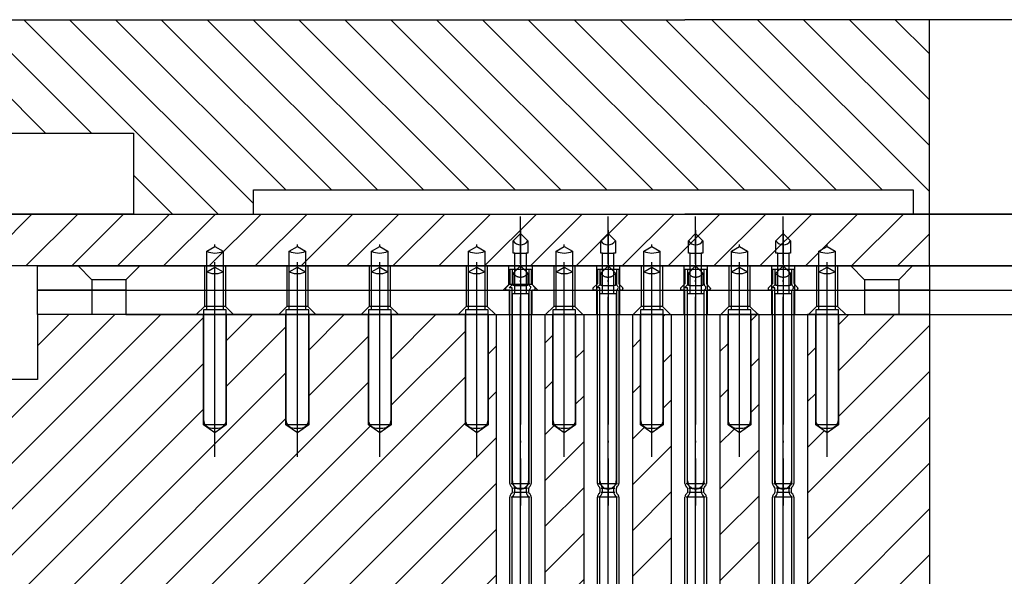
# Model space of a CAD drawing. Extents: x -1765 to 4890, y -3481 to 1222.
# Tile 26 of 98: x 869 to 930, y -2476 to -2442. Entities that reach past the tile are written whole.
import ezdxf

# ---------------------------------------------------------------- set-up
doc = ezdxf.new("R2010")
doc.units = 0
doc.linetypes.add('DASHED', pattern=[15, 7, -8])
doc.linetypes.add('DOT_CENTER', pattern=[14, 12, -1, 0, -1])
doc.layers.add('1', color=7, linetype='CONTINUOUS')
pattern_1 = [(45, (0, 0), (-1.4142136, 1.4142136), [])]

# ---------------------------------------------------------------- blocks, each defined once
blk = doc.blocks.new('GND_POGO__61', base_point=(1096.209, -3306.85))
at = {"layer": '1', "color": 6, "linetype": 'CONTINUOUS'}
for p, q in [((896.58, -2456.04), (897.08, -2455.751)), ((897.08, -2455.751), (897.58, -2456.04)), ((896.58, -2459.651), (896.58, -2456.04)), ((897.58, -2456.04), (897.58, -2459.651)), ((896.58, -2459.651), (896.38, -2459.651)), ((896.38, -2459.651), (896.38, -2466.451)), ((897.58, -2459.651), (896.58, -2459.651)), ((897.78, -2459.651), (897.58, -2459.651)), ((897.78, -2466.451), (897.78, -2459.651)), ((896.88, -2466.951), (897.28, -2466.951))]:
    blk.add_line(p, q, dxfattribs=at)
at = {"layer": '1', "color": 6, "linetype": 'DOT_CENTER'}
blk.add_line((897.08, -2468.718), (897.08, -2455.399), dxfattribs=at)
at = {"layer": '1', "color": 6, "linetype": 'DASHED'}
for p, q in [((896.58, -2457.31), (897.08, -2457.021)), ((897.08, -2457.021), (897.58, -2457.31))]:
    blk.add_line(p, q, dxfattribs=at)
at = {"layer": '1', "color": 6, "linetype": 'CONTINUOUS'}
for centre, radius, start, end in [((897.08, -2454.999), 1.155, -115.66268, -64.33732), ((896.88, -2466.451), 0.5, 180, -90), ((897.28, -2466.451), 0.5, -90, 0)]:
    blk.add_arc(centre, radius, start, end, dxfattribs=at)
at = {"layer": '1', "color": 6, "linetype": 'DASHED'}
blk.add_arc((897.08, -2456.269), 1.155, -115.66268, -64.33732, dxfattribs=at)
blk = doc.blocks.new('SV_ISOLATOR__63', base_point=(1059.824, -3296.922))
at = {"layer": '1', "color": 42, "linetype": 'CONTINUOUS'}
for p, q in [((870, -2458.451), (876.303, -2458.451)), ((870, -2459.951), (870, -2458.451)), ((873.353, -2458.451), (873.353, -2459.951)), ((875.453, -2458.451), (875.453, -2459.951)), ((876.303, -2458.451), (925, -2458.451)), ((880.29, -2458.451), (880.29, -2459.451)), ((881.59, -2458.451), (881.59, -2459.451)), ((885.37, -2458.451), (885.37, -2459.451)), ((886.67, -2458.451), (886.67, -2459.451)), ((890.45, -2458.451), (890.45, -2459.451)), ((891.75, -2458.451), (891.75, -2459.451)), ((896.43, -2458.451), (896.43, -2459.451)), ((897.73, -2458.451), (897.73, -2459.451)), ((899.08, -2458.451), (899.08, -2459.951)), ((900.48, -2458.451), (900.48, -2459.951)), ((901.83, -2458.451), (901.83, -2459.451)), ((903.13, -2458.451), (903.13, -2459.451)), ((904.48, -2459.951), (904.48, -2458.451)), ((905.88, -2458.451), (905.88, -2459.951)), ((907.23, -2458.451), (907.23, -2459.451)), ((908.53, -2458.451), (908.53, -2459.451)), ((909.88, -2459.951), (909.88, -2458.451)), ((911.28, -2458.451), (911.28, -2459.951)), ((912.63, -2458.451), (912.63, -2459.451)), ((913.93, -2458.451), (913.93, -2459.451)), ((915.28, -2459.951), (915.28, -2458.451)), ((916.68, -2458.451), (916.68, -2459.951)), ((918.03, -2458.451), (918.03, -2459.451)), ((919.33, -2458.451), (919.33, -2459.451)), ((921, -2458.451), (921, -2459.951)), ((923.1, -2458.451), (923.1, -2459.951)), ((925, -2458.451), (925, -2459.951)), ((925, -2458.451), (1035, -2458.451)), ((873.353, -2459.951), (870, -2459.951)), ((875.453, -2459.951), (873.353, -2459.951)), ((875.453, -2459.951), (895.93, -2459.951)), ((880.29, -2459.451), (879.79, -2459.951)), ((881.59, -2459.451), (880.29, -2459.451)), ((881.59, -2459.451), (882.09, -2459.951)), ((885.37, -2459.451), (884.87, -2459.951)), ((886.67, -2459.451), (885.37, -2459.451)), ((886.67, -2459.451), (887.17, -2459.951)), ((890.45, -2459.451), (889.95, -2459.951)), ((891.75, -2459.451), (890.45, -2459.451)), ((891.75, -2459.451), (892.25, -2459.951)), ((896.43, -2459.451), (895.93, -2459.951)), ((895.93, -2459.951), (898.23, -2459.951)), ((897.73, -2459.451), (896.43, -2459.451)), ((897.73, -2459.451), (898.23, -2459.951)), ((898.23, -2459.951), (921, -2459.951)), ((901.83, -2459.451), (901.33, -2459.951)), ((903.13, -2459.451), (901.83, -2459.451)), ((903.13, -2459.451), (903.63, -2459.951)), ((907.23, -2459.451), (906.73, -2459.951)), ((908.53, -2459.451), (907.23, -2459.451)), ((908.53, -2459.451), (909.03, -2459.951)), ((912.63, -2459.451), (912.13, -2459.951)), ((913.93, -2459.451), (912.63, -2459.451)), ((913.93, -2459.451), (914.43, -2459.951)), ((918.03, -2459.451), (917.53, -2459.951)), ((919.33, -2459.451), (918.03, -2459.451)), ((919.33, -2459.451), (919.83, -2459.951)), ((923.1, -2459.951), (921, -2459.951)), ((925, -2459.951), (923.1, -2459.951)), ((925, -2459.951), (1035, -2459.951))]:
    blk.add_line(p, q, dxfattribs=at)
blk = doc.blocks.new('POGO_DB__65', base_point=(899.28, -2471.741))
at = {"layer": '1', "color": 2, "linetype": 'CONTINUOUS'}
for p, q in [((899.78, -2454.951), (899.33, -2455.401)), ((900.23, -2455.401), (899.78, -2454.951)), ((899.33, -2456.151), (899.33, -2455.401)), ((900.23, -2455.401), (900.23, -2456.151)), ((899.437, -2456.151), (899.33, -2456.151)), ((899.437, -2456.151), (900.123, -2456.151)), ((899.437, -2458.651), (899.437, -2456.151)), ((900.23, -2456.151), (900.123, -2456.151)), ((900.123, -2456.151), (900.123, -2458.651)), ((899.28, -2458.651), (899.437, -2458.651)), ((899.28, -2470.211), (899.28, -2458.651)), ((899.437, -2458.651), (900.123, -2458.651)), ((900.123, -2458.651), (900.28, -2458.651)), ((900.28, -2458.651), (900.28, -2470.211))]:
    blk.add_line(p, q, dxfattribs=at)
at = {"layer": '1', "color": 2, "linetype": 'DOT_CENTER'}
blk.add_line((899.78, -2454.735), (899.78, -2471.741), dxfattribs=at)
at = {"layer": '1', "color": 2, "linetype": 'DASHED'}
for p, q in [((899.78, -2456.951), (899.33, -2457.401)), ((900.23, -2457.401), (899.78, -2456.951)), ((899.33, -2458.151), (899.33, -2457.401)), ((900.23, -2457.401), (900.23, -2458.151)), ((899.437, -2458.151), (899.33, -2458.151)), ((899.437, -2458.151), (900.123, -2458.151)), ((900.23, -2458.151), (900.123, -2458.151))]:
    blk.add_line(p, q, dxfattribs=at)
at = {"layer": '1', "color": 2, "linetype": 'CONTINUOUS'}
for centre, radius, start, end in [((899.78, -2455.093), 0.545, -145.63108, -34.36892), ((899.78, -2470.211), 0.5, 180, -90), ((899.78, -2470.211), 0.5, -90, 0)]:
    blk.add_arc(centre, radius, start, end, dxfattribs=at)
at = {"layer": '1', "color": 2, "linetype": 'DASHED'}
blk.add_arc((899.78, -2457.093), 0.545, -145.63108, -34.36892, dxfattribs=at)
blk = doc.blocks.new('POGO_ASSY__66', base_point=(1109.271, -3333.472))
at = {"layer": '1', "color": 3, "linetype": 'DOT_CENTER'}
for p, q in [((899.78, -2470.921), (899.78, -2453.9)), ((899.78, -2471.216), (899.78, -2470.921)), ((899.78, -2508.863), (899.78, -2471.216))]:
    blk.add_line(p, q, dxfattribs=at)
at = {"layer": '1', "color": 3, "linetype": 'CONTINUOUS'}
for p, q in [((899.12, -2457.151), (899.12, -2458.051)), ((899.12, -2457.151), (900.44, -2457.151)), ((899.27, -2457.151), (899.27, -2458.113)), ((900.29, -2457.151), (900.29, -2458.01)), ((900.44, -2457.151), (900.44, -2458.01)), ((899.12, -2458.051), (898.87, -2458.301)), ((899.27, -2458.113), (899.082, -2458.301)), ((900.363, -2458.187), (900.388, -2458.211)), ((900.469, -2458.081), (900.661, -2458.272)), ((898.87, -2458.451), (898.87, -2458.301)), ((899.12, -2458.451), (898.87, -2458.451)), ((899.27, -2458.301), (899.082, -2458.301)), ((899.12, -2470.366), (899.12, -2458.451)), ((899.27, -2470.366), (899.27, -2458.301)), ((900.29, -2458.551), (900.29, -2470.366)), ((900.44, -2458.551), (900.44, -2470.366)), ((900.59, -2458.451), (900.54, -2458.451)), ((900.69, -2458.343), (900.69, -2458.351)), ((899.241, -2470.591), (899.193, -2470.543)), ((899.199, -2470.366), (899.78, -2470.366)), ((899.27, -2470.661), (899.27, -2470.921)), ((899.347, -2470.484), (899.299, -2470.437)), ((899.355, -2470.661), (899.78, -2470.661)), ((899.78, -2470.921), (899.355, -2470.921)), ((899.42, -2470.661), (899.42, -2470.921)), ((899.78, -2470.661), (899.771, -2470.661)), ((899.78, -2470.366), (900.361, -2470.366)), ((899.78, -2470.661), (900.205, -2470.661)), ((900.205, -2470.921), (899.78, -2470.921)), ((900.14, -2470.921), (900.14, -2470.661)), ((900.213, -2470.484), (900.261, -2470.437)), ((900.29, -2470.921), (900.29, -2470.661)), ((900.319, -2470.591), (900.367, -2470.543)), ((899.12, -2492.186), (899.12, -2471.216)), ((899.241, -2470.992), (899.193, -2471.039)), ((899.78, -2471.216), (899.199, -2471.216)), ((899.27, -2492.186), (899.27, -2471.216)), ((899.347, -2471.098), (899.299, -2471.145)), ((900.361, -2471.216), (899.78, -2471.216)), ((900.261, -2471.145), (900.213, -2471.098)), ((900.29, -2471.216), (900.29, -2492.186)), ((900.367, -2471.039), (900.319, -2470.992)), ((900.44, -2471.216), (900.44, -2492.186))]:
    blk.add_line(p, q, dxfattribs=at)
for centre, radius, start, end in [((900.54, -2458.01), 0.25, 180, -135), ((900.54, -2458.01), 0.1, 180, -135), ((900.54, -2458.551), 0.25, 129.61565, 180), ((900.317, -2458.282), 0.1, -50.38435, 45), ((900.54, -2458.551), 0.1, 90, 180), ((900.59, -2458.351), 0.1, -90, 0), ((900.59, -2458.343), 0.1, 0, 45), ((899.37, -2470.366), 0.25, 180, -135), ((899.17, -2470.661), 0.1, 0, 45), ((899.17, -2470.921), 0.1, -45, 0), ((899.37, -2470.366), 0.1, 180, -135), ((899.17, -2470.661), 0.25, 0, 45), ((899.17, -2470.921), 0.25, -45, 0), ((900.39, -2470.661), 0.25, 135, 180), ((900.39, -2470.921), 0.25, 180, -135), ((900.19, -2470.366), 0.1, -45, 0), ((900.39, -2470.661), 0.1, 135, 180), ((900.39, -2470.921), 0.1, 180, -135), ((900.19, -2470.366), 0.25, -45, 0), ((899.37, -2471.216), 0.25, 135, 180), ((899.37, -2471.216), 0.1, 135, 180), ((900.19, -2471.216), 0.1, 0, 45), ((900.19, -2471.216), 0.25, 0, 45)]:
    blk.add_arc(centre, radius, start, end, dxfattribs=at)
at = {"layer": '1'}
blk.add_blockref('POGO_DB__65', (899.28, -2471.741), dxfattribs=at)
blk = doc.blocks.new('SV_ISOLATOR__69', base_point=(1059.824, -3295.422))
at = {"layer": '1', "color": 7, "linetype": 'CONTINUOUS'}
for p, q in [((870, -2458.451), (870, -2456.951)), ((870, -2456.951), (872.503, -2456.951)), ((873.353, -2457.801), (872.503, -2456.951)), ((872.503, -2456.951), (876.303, -2456.951)), ((876.303, -2456.951), (875.453, -2457.801)), ((876.303, -2456.951), (899.07, -2456.951)), ((880.29, -2456.951), (880.29, -2458.451)), ((881.59, -2456.951), (881.59, -2458.451)), ((885.37, -2456.951), (885.37, -2458.451)), ((886.67, -2456.951), (886.67, -2458.451)), ((890.45, -2456.951), (890.45, -2458.451)), ((891.75, -2456.951), (891.75, -2458.451)), ((896.43, -2456.951), (896.43, -2458.451)), ((897.73, -2456.951), (897.73, -2458.451)), ((899.07, -2458.101), (899.07, -2456.951)), ((899.07, -2456.951), (900.49, -2456.951)), ((900.49, -2456.951), (900.49, -2458.101)), ((900.49, -2456.951), (920.15, -2456.951)), ((901.83, -2456.951), (901.83, -2458.451)), ((903.13, -2456.951), (903.13, -2458.451)), ((904.48, -2458.451), (904.48, -2456.951)), ((905.88, -2456.951), (905.88, -2458.451)), ((907.23, -2456.951), (907.23, -2458.451)), ((908.53, -2456.951), (908.53, -2458.451)), ((909.88, -2458.451), (909.88, -2456.951)), ((911.28, -2456.951), (911.28, -2458.451)), ((912.63, -2456.951), (912.63, -2458.451)), ((913.93, -2456.951), (913.93, -2458.451)), ((915.28, -2458.451), (915.28, -2456.951)), ((916.68, -2456.951), (916.68, -2458.451)), ((918.03, -2456.951), (918.03, -2458.451)), ((919.33, -2456.951), (919.33, -2458.451)), ((921, -2457.801), (920.15, -2456.951)), ((920.15, -2456.951), (923.95, -2456.951)), ((923.95, -2456.951), (923.1, -2457.801)), ((923.95, -2456.951), (925, -2456.951)), ((925, -2456.951), (1035, -2456.951)), ((925, -2456.951), (925, -2458.451)), ((875.453, -2457.801), (873.353, -2457.801)), ((873.353, -2457.801), (873.353, -2458.451)), ((875.453, -2457.801), (875.453, -2458.451)), ((899.07, -2458.101), (898.72, -2458.451)), ((900.49, -2458.101), (899.07, -2458.101)), ((900.49, -2458.101), (900.84, -2458.451)), ((923.1, -2457.801), (921, -2457.801)), ((921, -2457.801), (921, -2458.451)), ((923.1, -2457.801), (923.1, -2458.451)), ((873.353, -2458.451), (870, -2458.451)), ((875.453, -2458.451), (873.353, -2458.451)), ((875.453, -2458.451), (921, -2458.451)), ((923.1, -2458.451), (921, -2458.451)), ((925, -2458.451), (923.1, -2458.451)), ((925, -2458.451), (1035, -2458.451))]:
    blk.add_line(p, q, dxfattribs=at)
blk = doc.blocks.new('GND_POGO__70', base_point=(1090.229, -3306.85))
at = {"layer": '1', "color": 6, "linetype": 'CONTINUOUS'}
for p, q in [((890.6, -2456.04), (891.1, -2455.751)), ((891.1, -2455.751), (891.6, -2456.04)), ((890.6, -2459.651), (890.6, -2456.04)), ((891.6, -2456.04), (891.6, -2459.651)), ((890.4, -2459.651), (890.4, -2466.451)), ((890.6, -2459.651), (890.4, -2459.651)), ((891.6, -2459.651), (890.6, -2459.651)), ((891.8, -2459.651), (891.6, -2459.651)), ((891.8, -2466.451), (891.8, -2459.651)), ((890.9, -2466.951), (891.3, -2466.951))]:
    blk.add_line(p, q, dxfattribs=at)
at = {"layer": '1', "color": 6, "linetype": 'DOT_CENTER'}
blk.add_line((891.1, -2468.718), (891.1, -2455.399), dxfattribs=at)
at = {"layer": '1', "color": 6, "linetype": 'DASHED'}
for p, q in [((890.6, -2457.31), (891.1, -2457.021)), ((891.1, -2457.021), (891.6, -2457.31))]:
    blk.add_line(p, q, dxfattribs=at)
at = {"layer": '1', "color": 6, "linetype": 'CONTINUOUS'}
for centre, radius, start, end in [((891.1, -2454.999), 1.155, -115.66268, -64.33732), ((890.9, -2466.451), 0.5, 180, -90), ((891.3, -2466.451), 0.5, -90, 0)]:
    blk.add_arc(centre, radius, start, end, dxfattribs=at)
at = {"layer": '1', "color": 6, "linetype": 'DASHED'}
blk.add_arc((891.1, -2456.269), 1.155, -115.66268, -64.33732, dxfattribs=at)
blk = doc.blocks.new('GND_POGO__71', base_point=(1101.609, -3306.85))
at = {"layer": '1', "color": 6, "linetype": 'CONTINUOUS'}
for p, q in [((901.98, -2456.04), (902.48, -2455.751)), ((902.48, -2455.751), (902.98, -2456.04)), ((901.98, -2459.651), (901.98, -2456.04)), ((902.98, -2456.04), (902.98, -2459.651)), ((901.78, -2459.651), (901.78, -2466.451)), ((901.98, -2459.651), (901.78, -2459.651)), ((902.98, -2459.651), (901.98, -2459.651)), ((903.18, -2459.651), (902.98, -2459.651)), ((903.18, -2466.451), (903.18, -2459.651)), ((902.28, -2466.951), (902.68, -2466.951))]:
    blk.add_line(p, q, dxfattribs=at)
at = {"layer": '1', "color": 6, "linetype": 'DOT_CENTER'}
blk.add_line((902.48, -2468.718), (902.48, -2455.399), dxfattribs=at)
at = {"layer": '1', "color": 6, "linetype": 'DASHED'}
for p, q in [((901.98, -2457.31), (902.48, -2457.021)), ((902.48, -2457.021), (902.98, -2457.31))]:
    blk.add_line(p, q, dxfattribs=at)
at = {"layer": '1', "color": 6, "linetype": 'CONTINUOUS'}
for centre, radius, start, end in [((902.48, -2454.999), 1.155, -115.66268, -64.33732), ((902.28, -2466.451), 0.5, 180, -90), ((902.68, -2466.451), 0.5, -90, 0)]:
    blk.add_arc(centre, radius, start, end, dxfattribs=at)
at = {"layer": '1', "color": 6, "linetype": 'DASHED'}
blk.add_arc((902.48, -2456.269), 1.155, -115.66268, -64.33732, dxfattribs=at)
blk = doc.blocks.new('GND_POGO__72', base_point=(1107.009, -3306.85))
at = {"layer": '1', "color": 6, "linetype": 'CONTINUOUS'}
for p, q in [((907.38, -2456.04), (907.88, -2455.751)), ((907.88, -2455.751), (908.38, -2456.04)), ((907.38, -2459.651), (907.38, -2456.04)), ((908.38, -2456.04), (908.38, -2459.651)), ((907.38, -2459.651), (907.18, -2459.651)), ((907.18, -2459.651), (907.18, -2466.451)), ((908.38, -2459.651), (907.38, -2459.651)), ((908.58, -2459.651), (908.38, -2459.651)), ((908.58, -2466.451), (908.58, -2459.651)), ((907.68, -2466.951), (908.08, -2466.951))]:
    blk.add_line(p, q, dxfattribs=at)
at = {"layer": '1', "color": 6, "linetype": 'DOT_CENTER'}
blk.add_line((907.88, -2468.718), (907.88, -2455.399), dxfattribs=at)
at = {"layer": '1', "color": 6, "linetype": 'DASHED'}
for p, q in [((907.38, -2457.31), (907.88, -2457.021)), ((907.88, -2457.021), (908.38, -2457.31))]:
    blk.add_line(p, q, dxfattribs=at)
at = {"layer": '1', "color": 6, "linetype": 'CONTINUOUS'}
for centre, radius, start, end in [((907.88, -2454.999), 1.155, -115.66268, -64.33732), ((907.68, -2466.451), 0.5, 180, -90), ((908.08, -2466.451), 0.5, -90, 0)]:
    blk.add_arc(centre, radius, start, end, dxfattribs=at)
at = {"layer": '1', "color": 6, "linetype": 'DASHED'}
blk.add_arc((907.88, -2456.269), 1.155, -115.66268, -64.33732, dxfattribs=at)
blk = doc.blocks.new('GND_POGO__73', base_point=(1112.409, -3306.85))
at = {"layer": '1', "color": 6, "linetype": 'CONTINUOUS'}
for p, q in [((912.78, -2456.04), (913.28, -2455.751)), ((913.28, -2455.751), (913.78, -2456.04)), ((912.78, -2459.651), (912.78, -2456.04)), ((913.78, -2456.04), (913.78, -2459.651)), ((912.58, -2459.651), (912.58, -2466.451)), ((912.78, -2459.651), (912.58, -2459.651)), ((913.78, -2459.651), (912.78, -2459.651)), ((913.98, -2459.651), (913.78, -2459.651)), ((913.98, -2466.451), (913.98, -2459.651)), ((913.08, -2466.951), (913.48, -2466.951))]:
    blk.add_line(p, q, dxfattribs=at)
at = {"layer": '1', "color": 6, "linetype": 'DOT_CENTER'}
blk.add_line((913.28, -2468.718), (913.28, -2455.399), dxfattribs=at)
at = {"layer": '1', "color": 6, "linetype": 'DASHED'}
for p, q in [((912.78, -2457.31), (913.28, -2457.021)), ((913.28, -2457.021), (913.78, -2457.31))]:
    blk.add_line(p, q, dxfattribs=at)
at = {"layer": '1', "color": 6, "linetype": 'CONTINUOUS'}
for centre, radius, start, end in [((913.28, -2454.999), 1.155, -115.66268, -64.33732), ((913.08, -2466.451), 0.5, 180, -90), ((913.48, -2466.451), 0.5, -90, 0)]:
    blk.add_arc(centre, radius, start, end, dxfattribs=at)
at = {"layer": '1', "color": 6, "linetype": 'DASHED'}
blk.add_arc((913.28, -2456.269), 1.155, -115.66268, -64.33732, dxfattribs=at)
blk = doc.blocks.new('GND_POGO__74', base_point=(1112.409, -3306.85))
at = {"layer": '1', "color": 6, "linetype": 'CONTINUOUS'}
for p, q in [((912.78, -2456.04), (913.28, -2455.751)), ((913.28, -2455.751), (913.78, -2456.04)), ((912.78, -2459.651), (912.78, -2456.04)), ((913.78, -2456.04), (913.78, -2459.651)), ((912.58, -2459.651), (912.58, -2466.451)), ((912.78, -2459.651), (912.58, -2459.651)), ((913.78, -2459.651), (912.78, -2459.651)), ((913.98, -2459.651), (913.78, -2459.651)), ((913.98, -2466.451), (913.98, -2459.651)), ((913.08, -2466.951), (913.48, -2466.951))]:
    blk.add_line(p, q, dxfattribs=at)
at = {"layer": '1', "color": 6, "linetype": 'DOT_CENTER'}
blk.add_line((913.28, -2468.718), (913.28, -2455.399), dxfattribs=at)
at = {"layer": '1', "color": 6, "linetype": 'DASHED'}
for p, q in [((912.78, -2457.31), (913.28, -2457.021)), ((913.28, -2457.021), (913.78, -2457.31))]:
    blk.add_line(p, q, dxfattribs=at)
at = {"layer": '1', "color": 6, "linetype": 'CONTINUOUS'}
for centre, radius, start, end in [((913.28, -2454.999), 1.155, -115.66268, -64.33732), ((913.08, -2466.451), 0.5, 180, -90), ((913.48, -2466.451), 0.5, -90, 0)]:
    blk.add_arc(centre, radius, start, end, dxfattribs=at)
at = {"layer": '1', "color": 6, "linetype": 'DASHED'}
blk.add_arc((913.28, -2456.269), 1.155, -115.66268, -64.33732, dxfattribs=at)
blk = doc.blocks.new('GND_POGO__75', base_point=(1117.809, -3306.85))
at = {"layer": '1', "color": 6, "linetype": 'CONTINUOUS'}
for p, q in [((918.18, -2456.04), (918.68, -2455.751)), ((918.68, -2455.751), (919.18, -2456.04)), ((918.18, -2459.651), (918.18, -2456.04)), ((919.18, -2456.04), (919.18, -2459.651)), ((918.18, -2459.651), (917.98, -2459.651)), ((917.98, -2459.651), (917.98, -2466.451)), ((919.18, -2459.651), (918.18, -2459.651)), ((919.38, -2459.651), (919.18, -2459.651)), ((919.38, -2466.451), (919.38, -2459.651)), ((918.48, -2466.951), (918.88, -2466.951))]:
    blk.add_line(p, q, dxfattribs=at)
at = {"layer": '1', "color": 6, "linetype": 'DOT_CENTER'}
blk.add_line((918.68, -2468.718), (918.68, -2455.399), dxfattribs=at)
at = {"layer": '1', "color": 6, "linetype": 'DASHED'}
for p, q in [((918.18, -2457.31), (918.68, -2457.021)), ((918.68, -2457.021), (919.18, -2457.31))]:
    blk.add_line(p, q, dxfattribs=at)
at = {"layer": '1', "color": 6, "linetype": 'CONTINUOUS'}
for centre, radius, start, end in [((918.68, -2454.999), 1.155, -115.66268, -64.33732), ((918.48, -2466.451), 0.5, 180, -90), ((918.88, -2466.451), 0.5, -90, 0)]:
    blk.add_arc(centre, radius, start, end, dxfattribs=at)
at = {"layer": '1', "color": 6, "linetype": 'DASHED'}
blk.add_arc((918.68, -2456.269), 1.155, -115.66268, -64.33732, dxfattribs=at)
blk = doc.blocks.new('POGO_DB__76', base_point=(904.68, -2471.741))
at = {"layer": '1', "color": 2, "linetype": 'CONTINUOUS'}
for p, q in [((905.18, -2454.951), (904.73, -2455.401)), ((905.63, -2455.401), (905.18, -2454.951)), ((904.73, -2456.151), (904.73, -2455.401)), ((905.63, -2455.401), (905.63, -2456.151)), ((904.837, -2456.151), (904.73, -2456.151)), ((904.837, -2458.651), (904.837, -2456.151)), ((904.837, -2456.151), (905.523, -2456.151)), ((905.523, -2456.151), (905.523, -2458.651)), ((905.63, -2456.151), (905.523, -2456.151)), ((904.68, -2470.211), (904.68, -2458.651)), ((904.68, -2458.651), (904.837, -2458.651)), ((904.837, -2458.651), (905.523, -2458.651)), ((905.523, -2458.651), (905.68, -2458.651)), ((905.68, -2458.651), (905.68, -2470.211))]:
    blk.add_line(p, q, dxfattribs=at)
at = {"layer": '1', "color": 2, "linetype": 'DOT_CENTER'}
blk.add_line((905.18, -2454.735), (905.18, -2471.741), dxfattribs=at)
at = {"layer": '1', "color": 2, "linetype": 'DASHED'}
for p, q in [((905.18, -2456.951), (904.73, -2457.401)), ((905.63, -2457.401), (905.18, -2456.951)), ((904.73, -2458.151), (904.73, -2457.401)), ((905.63, -2457.401), (905.63, -2458.151)), ((904.837, -2458.151), (904.73, -2458.151)), ((904.837, -2458.151), (905.523, -2458.151)), ((905.63, -2458.151), (905.523, -2458.151))]:
    blk.add_line(p, q, dxfattribs=at)
at = {"layer": '1', "color": 2, "linetype": 'CONTINUOUS'}
for centre, radius, start, end in [((905.18, -2455.093), 0.545, -145.63108, -34.36892), ((905.18, -2470.211), 0.5, 180, -90), ((905.18, -2470.211), 0.5, -90, 0)]:
    blk.add_arc(centre, radius, start, end, dxfattribs=at)
at = {"layer": '1', "color": 2, "linetype": 'DASHED'}
blk.add_arc((905.18, -2457.093), 0.545, -145.63108, -34.36892, dxfattribs=at)
blk = doc.blocks.new('POGO_ASSY__78', base_point=(1114.671, -3333.472))
at = {"layer": '1', "color": 3, "linetype": 'DOT_CENTER'}
for p, q in [((905.18, -2470.921), (905.18, -2453.9)), ((905.18, -2471.216), (905.18, -2470.921)), ((905.18, -2508.863), (905.18, -2471.216))]:
    blk.add_line(p, q, dxfattribs=at)
at = {"layer": '1', "color": 3, "linetype": 'CONTINUOUS'}
for p, q in [((904.52, -2457.151), (905.84, -2457.151)), ((904.52, -2457.151), (904.52, -2458.051)), ((904.67, -2457.151), (904.67, -2458.113)), ((905.69, -2457.151), (905.69, -2458.01)), ((905.84, -2457.151), (905.84, -2458.01)), ((904.52, -2458.051), (904.27, -2458.301)), ((904.67, -2458.113), (904.482, -2458.301)), ((905.763, -2458.187), (905.788, -2458.211)), ((905.869, -2458.081), (906.061, -2458.272)), ((904.27, -2458.451), (904.27, -2458.301)), ((904.52, -2458.451), (904.27, -2458.451)), ((904.67, -2458.301), (904.482, -2458.301)), ((904.52, -2470.366), (904.52, -2458.451)), ((904.67, -2470.366), (904.67, -2458.301)), ((905.69, -2458.551), (905.69, -2470.366)), ((905.84, -2458.551), (905.84, -2470.366)), ((905.99, -2458.451), (905.94, -2458.451)), ((906.09, -2458.343), (906.09, -2458.351)), ((904.641, -2470.591), (904.593, -2470.543)), ((904.599, -2470.366), (905.18, -2470.366)), ((904.67, -2470.661), (904.67, -2470.921)), ((904.747, -2470.484), (904.699, -2470.437)), ((904.755, -2470.661), (905.18, -2470.661)), ((905.18, -2470.921), (904.755, -2470.921)), ((904.82, -2470.661), (904.82, -2470.921)), ((905.18, -2470.661), (905.171, -2470.661)), ((905.18, -2470.366), (905.761, -2470.366)), ((905.18, -2470.661), (905.605, -2470.661)), ((905.605, -2470.921), (905.18, -2470.921)), ((905.54, -2470.921), (905.54, -2470.661)), ((905.613, -2470.484), (905.661, -2470.437)), ((905.69, -2470.921), (905.69, -2470.661)), ((905.719, -2470.591), (905.767, -2470.543)), ((904.52, -2492.186), (904.52, -2471.216)), ((904.641, -2470.992), (904.593, -2471.039)), ((905.18, -2471.216), (904.599, -2471.216)), ((904.67, -2492.186), (904.67, -2471.216)), ((904.747, -2471.098), (904.699, -2471.145)), ((905.761, -2471.216), (905.18, -2471.216)), ((905.661, -2471.145), (905.613, -2471.098)), ((905.69, -2471.216), (905.69, -2492.186)), ((905.767, -2471.039), (905.719, -2470.992)), ((905.84, -2471.216), (905.84, -2492.186))]:
    blk.add_line(p, q, dxfattribs=at)
for centre, radius, start, end in [((905.94, -2458.01), 0.25, 180, -135), ((905.94, -2458.01), 0.1, 180, -135), ((905.94, -2458.551), 0.25, 129.61565, 180), ((905.717, -2458.282), 0.1, -50.38435, 45), ((905.94, -2458.551), 0.1, 90, 180), ((905.99, -2458.351), 0.1, -90, 0), ((905.99, -2458.343), 0.1, 0, 45), ((904.77, -2470.366), 0.25, 180, -135), ((904.57, -2470.661), 0.1, 0, 45), ((904.57, -2470.921), 0.1, -45, 0), ((904.77, -2470.366), 0.1, 180, -135), ((904.57, -2470.661), 0.25, 0, 45), ((904.57, -2470.921), 0.25, -45, 0), ((905.79, -2470.661), 0.25, 135, 180), ((905.79, -2470.921), 0.25, 180, -135), ((905.59, -2470.366), 0.1, -45, 0), ((905.79, -2470.661), 0.1, 135, 180), ((905.79, -2470.921), 0.1, 180, -135), ((905.59, -2470.366), 0.25, -45, 0), ((904.77, -2471.216), 0.25, 135, 180), ((904.77, -2471.216), 0.1, 135, 180), ((905.59, -2471.216), 0.1, 0, 45), ((905.59, -2471.216), 0.25, 0, 45)]:
    blk.add_arc(centre, radius, start, end, dxfattribs=at)
at = {"layer": '1'}
blk.add_blockref('POGO_DB__76', (904.68, -2471.741), dxfattribs=at)
blk = doc.blocks.new('POGO_DB__80', base_point=(910.08, -2471.741))
at = {"layer": '1', "color": 2, "linetype": 'CONTINUOUS'}
for p, q in [((910.58, -2454.951), (910.13, -2455.401)), ((911.03, -2455.401), (910.58, -2454.951)), ((910.13, -2456.151), (910.13, -2455.401)), ((911.03, -2455.401), (911.03, -2456.151)), ((910.237, -2456.151), (910.13, -2456.151)), ((910.237, -2456.151), (910.923, -2456.151)), ((910.237, -2458.651), (910.237, -2456.151)), ((911.03, -2456.151), (910.923, -2456.151)), ((910.923, -2456.151), (910.923, -2458.651)), ((910.08, -2458.651), (910.237, -2458.651)), ((910.08, -2470.211), (910.08, -2458.651)), ((910.237, -2458.651), (910.923, -2458.651)), ((910.923, -2458.651), (911.08, -2458.651)), ((911.08, -2458.651), (911.08, -2470.211))]:
    blk.add_line(p, q, dxfattribs=at)
at = {"layer": '1', "color": 2, "linetype": 'DOT_CENTER'}
blk.add_line((910.58, -2454.735), (910.58, -2471.741), dxfattribs=at)
at = {"layer": '1', "color": 2, "linetype": 'DASHED'}
for p, q in [((910.58, -2456.951), (910.13, -2457.401)), ((911.03, -2457.401), (910.58, -2456.951)), ((910.13, -2458.151), (910.13, -2457.401)), ((911.03, -2457.401), (911.03, -2458.151)), ((910.237, -2458.151), (910.13, -2458.151)), ((910.237, -2458.151), (910.923, -2458.151)), ((911.03, -2458.151), (910.923, -2458.151))]:
    blk.add_line(p, q, dxfattribs=at)
at = {"layer": '1', "color": 2, "linetype": 'CONTINUOUS'}
for centre, radius, start, end in [((910.58, -2455.093), 0.545, -145.63108, -34.36892), ((910.58, -2470.211), 0.5, 180, -90), ((910.58, -2470.211), 0.5, -90, 0)]:
    blk.add_arc(centre, radius, start, end, dxfattribs=at)
at = {"layer": '1', "color": 2, "linetype": 'DASHED'}
blk.add_arc((910.58, -2457.093), 0.545, -145.63108, -34.36892, dxfattribs=at)
blk = doc.blocks.new('POGO_ASSY__81', base_point=(1120.071, -3333.472))
at = {"layer": '1', "color": 3, "linetype": 'DOT_CENTER'}
for p, q in [((910.58, -2470.921), (910.58, -2453.9)), ((910.58, -2471.216), (910.58, -2470.921)), ((910.58, -2508.863), (910.58, -2471.216))]:
    blk.add_line(p, q, dxfattribs=at)
at = {"layer": '1', "color": 3, "linetype": 'CONTINUOUS'}
for p, q in [((909.92, -2457.151), (909.92, -2458.051)), ((909.92, -2457.151), (911.24, -2457.151)), ((910.07, -2457.151), (910.07, -2458.113)), ((911.09, -2457.151), (911.09, -2458.01)), ((911.24, -2457.151), (911.24, -2458.01)), ((909.92, -2458.051), (909.67, -2458.301)), ((910.07, -2458.113), (909.882, -2458.301)), ((911.163, -2458.187), (911.188, -2458.211)), ((911.269, -2458.081), (911.461, -2458.272)), ((909.67, -2458.451), (909.67, -2458.301)), ((909.92, -2458.451), (909.67, -2458.451)), ((910.07, -2458.301), (909.882, -2458.301)), ((909.92, -2470.366), (909.92, -2458.451)), ((910.07, -2470.366), (910.07, -2458.301)), ((911.09, -2458.551), (911.09, -2470.366)), ((911.24, -2458.551), (911.24, -2470.366)), ((911.39, -2458.451), (911.34, -2458.451)), ((911.49, -2458.343), (911.49, -2458.351)), ((910.041, -2470.591), (909.993, -2470.543)), ((909.999, -2470.366), (910.58, -2470.366)), ((910.07, -2470.661), (910.07, -2470.921)), ((910.147, -2470.484), (910.099, -2470.437)), ((910.155, -2470.661), (910.58, -2470.661)), ((910.58, -2470.921), (910.155, -2470.921)), ((910.22, -2470.661), (910.22, -2470.921)), ((910.58, -2470.661), (910.571, -2470.661)), ((910.58, -2470.366), (911.161, -2470.366)), ((910.58, -2470.661), (911.005, -2470.661)), ((911.005, -2470.921), (910.58, -2470.921)), ((910.94, -2470.921), (910.94, -2470.661)), ((911.013, -2470.484), (911.061, -2470.437)), ((911.09, -2470.921), (911.09, -2470.661)), ((911.119, -2470.591), (911.167, -2470.543)), ((909.92, -2492.186), (909.92, -2471.216)), ((910.041, -2470.992), (909.993, -2471.039)), ((910.58, -2471.216), (909.999, -2471.216)), ((910.07, -2492.186), (910.07, -2471.216)), ((910.147, -2471.098), (910.099, -2471.145)), ((911.161, -2471.216), (910.58, -2471.216)), ((911.061, -2471.145), (911.013, -2471.098)), ((911.09, -2471.216), (911.09, -2492.186)), ((911.167, -2471.039), (911.119, -2470.992)), ((911.24, -2471.216), (911.24, -2492.186))]:
    blk.add_line(p, q, dxfattribs=at)
for centre, radius, start, end in [((911.34, -2458.01), 0.25, 180, -135), ((911.34, -2458.01), 0.1, 180, -135), ((911.34, -2458.551), 0.25, 129.61565, 180), ((911.117, -2458.282), 0.1, -50.38435, 45), ((911.34, -2458.551), 0.1, 90, 180), ((911.39, -2458.351), 0.1, -90, 0), ((911.39, -2458.343), 0.1, 0, 45), ((910.17, -2470.366), 0.25, 180, -135), ((909.97, -2470.661), 0.1, 0, 45), ((909.97, -2470.921), 0.1, -45, 0), ((910.17, -2470.366), 0.1, 180, -135), ((909.97, -2470.661), 0.25, 0, 45), ((909.97, -2470.921), 0.25, -45, 0), ((911.19, -2470.661), 0.25, 135, 180), ((911.19, -2470.921), 0.25, 180, -135), ((910.99, -2470.366), 0.1, -45, 0), ((911.19, -2470.661), 0.1, 135, 180), ((911.19, -2470.921), 0.1, 180, -135), ((910.99, -2470.366), 0.25, -45, 0), ((910.17, -2471.216), 0.25, 135, 180), ((910.17, -2471.216), 0.1, 135, 180), ((910.99, -2471.216), 0.1, 0, 45), ((910.99, -2471.216), 0.25, 0, 45)]:
    blk.add_arc(centre, radius, start, end, dxfattribs=at)
at = {"layer": '1'}
blk.add_blockref('POGO_DB__80', (910.08, -2471.741), dxfattribs=at)
blk = doc.blocks.new('POGO_DB__82', base_point=(915.48, -2471.741))
at = {"layer": '1', "color": 2, "linetype": 'CONTINUOUS'}
for p, q in [((915.98, -2454.951), (915.53, -2455.401)), ((916.43, -2455.401), (915.98, -2454.951)), ((915.53, -2456.151), (915.53, -2455.401)), ((916.43, -2455.401), (916.43, -2456.151)), ((915.637, -2456.151), (915.53, -2456.151)), ((915.637, -2458.651), (915.637, -2456.151)), ((915.637, -2456.151), (916.323, -2456.151)), ((916.323, -2456.151), (916.323, -2458.651)), ((916.43, -2456.151), (916.323, -2456.151)), ((915.48, -2470.211), (915.48, -2458.651)), ((915.48, -2458.651), (915.637, -2458.651)), ((915.637, -2458.651), (916.323, -2458.651)), ((916.323, -2458.651), (916.48, -2458.651)), ((916.48, -2458.651), (916.48, -2470.211))]:
    blk.add_line(p, q, dxfattribs=at)
at = {"layer": '1', "color": 2, "linetype": 'DOT_CENTER'}
blk.add_line((915.98, -2454.735), (915.98, -2471.741), dxfattribs=at)
at = {"layer": '1', "color": 2, "linetype": 'DASHED'}
for p, q in [((915.98, -2456.951), (915.53, -2457.401)), ((916.43, -2457.401), (915.98, -2456.951)), ((915.53, -2458.151), (915.53, -2457.401)), ((916.43, -2457.401), (916.43, -2458.151)), ((915.637, -2458.151), (915.53, -2458.151)), ((915.637, -2458.151), (916.323, -2458.151)), ((916.43, -2458.151), (916.323, -2458.151))]:
    blk.add_line(p, q, dxfattribs=at)
at = {"layer": '1', "color": 2, "linetype": 'CONTINUOUS'}
for centre, radius, start, end in [((915.98, -2455.093), 0.545, -145.63108, -34.36892), ((915.98, -2470.211), 0.5, 180, -90), ((915.98, -2470.211), 0.5, -90, 0)]:
    blk.add_arc(centre, radius, start, end, dxfattribs=at)
at = {"layer": '1', "color": 2, "linetype": 'DASHED'}
blk.add_arc((915.98, -2457.093), 0.545, -145.63108, -34.36892, dxfattribs=at)
blk = doc.blocks.new('POGO_ASSY__84', base_point=(1125.471, -3333.472))
at = {"layer": '1', "color": 3, "linetype": 'DOT_CENTER'}
for p, q in [((915.98, -2470.921), (915.98, -2453.9)), ((915.98, -2471.216), (915.98, -2470.921)), ((915.98, -2508.863), (915.98, -2471.216))]:
    blk.add_line(p, q, dxfattribs=at)
at = {"layer": '1', "color": 3, "linetype": 'CONTINUOUS'}
for p, q in [((915.32, -2457.151), (916.64, -2457.151)), ((915.32, -2457.151), (915.32, -2458.051)), ((915.47, -2457.151), (915.47, -2458.113)), ((916.49, -2457.151), (916.49, -2458.01)), ((916.64, -2457.151), (916.64, -2458.01)), ((915.32, -2458.051), (915.07, -2458.301)), ((915.47, -2458.113), (915.282, -2458.301)), ((916.563, -2458.187), (916.588, -2458.211)), ((916.669, -2458.081), (916.861, -2458.272)), ((915.07, -2458.451), (915.07, -2458.301)), ((915.32, -2458.451), (915.07, -2458.451)), ((915.47, -2458.301), (915.282, -2458.301)), ((915.32, -2470.366), (915.32, -2458.451)), ((915.47, -2470.366), (915.47, -2458.301)), ((916.49, -2458.551), (916.49, -2470.366)), ((916.64, -2458.551), (916.64, -2470.366)), ((916.79, -2458.451), (916.74, -2458.451)), ((916.89, -2458.343), (916.89, -2458.351)), ((915.441, -2470.591), (915.393, -2470.543)), ((915.399, -2470.366), (915.98, -2470.366)), ((915.47, -2470.661), (915.47, -2470.921)), ((915.547, -2470.484), (915.499, -2470.437)), ((915.555, -2470.661), (915.98, -2470.661)), ((915.98, -2470.921), (915.555, -2470.921)), ((915.62, -2470.661), (915.62, -2470.921)), ((915.98, -2470.661), (915.971, -2470.661)), ((915.98, -2470.366), (916.561, -2470.366)), ((915.98, -2470.661), (916.405, -2470.661)), ((916.405, -2470.921), (915.98, -2470.921)), ((916.34, -2470.921), (916.34, -2470.661)), ((916.413, -2470.484), (916.461, -2470.437)), ((916.49, -2470.921), (916.49, -2470.661)), ((916.519, -2470.591), (916.567, -2470.543)), ((915.32, -2492.186), (915.32, -2471.216)), ((915.441, -2470.992), (915.393, -2471.039)), ((915.98, -2471.216), (915.399, -2471.216)), ((915.47, -2492.186), (915.47, -2471.216)), ((915.547, -2471.098), (915.499, -2471.145)), ((916.561, -2471.216), (915.98, -2471.216)), ((916.461, -2471.145), (916.413, -2471.098)), ((916.49, -2471.216), (916.49, -2492.186)), ((916.567, -2471.039), (916.519, -2470.992)), ((916.64, -2471.216), (916.64, -2492.186))]:
    blk.add_line(p, q, dxfattribs=at)
for centre, radius, start, end in [((916.74, -2458.01), 0.25, 180, -135), ((916.74, -2458.01), 0.1, 180, -135), ((916.74, -2458.551), 0.25, 129.61565, 180), ((916.517, -2458.282), 0.1, -50.38435, 45), ((916.74, -2458.551), 0.1, 90, 180), ((916.79, -2458.351), 0.1, -90, 0), ((916.79, -2458.343), 0.1, 0, 45), ((915.57, -2470.366), 0.25, 180, -135), ((915.37, -2470.661), 0.1, 0, 45), ((915.37, -2470.921), 0.1, -45, 0), ((915.57, -2470.366), 0.1, 180, -135), ((915.37, -2470.661), 0.25, 0, 45), ((915.37, -2470.921), 0.25, -45, 0), ((916.59, -2470.661), 0.25, 135, 180), ((916.59, -2470.921), 0.25, 180, -135), ((916.39, -2470.366), 0.1, -45, 0), ((916.59, -2470.661), 0.1, 135, 180), ((916.59, -2470.921), 0.1, 180, -135), ((916.39, -2470.366), 0.25, -45, 0), ((915.57, -2471.216), 0.25, 135, 180), ((915.57, -2471.216), 0.1, 135, 180), ((916.39, -2471.216), 0.1, 0, 45), ((916.39, -2471.216), 0.25, 0, 45)]:
    blk.add_arc(centre, radius, start, end, dxfattribs=at)
at = {"layer": '1'}
blk.add_blockref('POGO_DB__82', (915.48, -2471.741), dxfattribs=at)
blk = doc.blocks.new('GND_POGO__86', base_point=(1085.149, -3306.85))
at = {"layer": '1', "color": 6, "linetype": 'CONTINUOUS'}
for p, q in [((885.52, -2456.04), (886.02, -2455.751)), ((886.02, -2455.751), (886.52, -2456.04)), ((885.52, -2459.651), (885.52, -2456.04)), ((886.52, -2456.04), (886.52, -2459.651)), ((885.52, -2459.651), (885.32, -2459.651)), ((885.32, -2459.651), (885.32, -2466.451)), ((886.52, -2459.651), (885.52, -2459.651)), ((886.72, -2459.651), (886.52, -2459.651)), ((886.72, -2466.451), (886.72, -2459.651)), ((885.82, -2466.951), (886.22, -2466.951))]:
    blk.add_line(p, q, dxfattribs=at)
at = {"layer": '1', "color": 6, "linetype": 'DOT_CENTER'}
blk.add_line((886.02, -2468.718), (886.02, -2455.399), dxfattribs=at)
at = {"layer": '1', "color": 6, "linetype": 'DASHED'}
for p, q in [((885.52, -2457.31), (886.02, -2457.021)), ((886.02, -2457.021), (886.52, -2457.31))]:
    blk.add_line(p, q, dxfattribs=at)
at = {"layer": '1', "color": 6, "linetype": 'CONTINUOUS'}
for centre, radius, start, end in [((886.02, -2454.999), 1.155, -115.66268, -64.33732), ((885.82, -2466.451), 0.5, 180, -90), ((886.22, -2466.451), 0.5, -90, 0)]:
    blk.add_arc(centre, radius, start, end, dxfattribs=at)
at = {"layer": '1', "color": 6, "linetype": 'DASHED'}
blk.add_arc((886.02, -2456.269), 1.155, -115.66268, -64.33732, dxfattribs=at)
blk = doc.blocks.new('GND_POGO__87', base_point=(1080.069, -3306.85))
at = {"layer": '1', "color": 6, "linetype": 'CONTINUOUS'}
for p, q in [((880.44, -2456.04), (880.94, -2455.751)), ((880.94, -2455.751), (881.44, -2456.04)), ((880.44, -2459.651), (880.44, -2456.04)), ((881.44, -2456.04), (881.44, -2459.651)), ((880.24, -2459.651), (880.24, -2466.451)), ((880.44, -2459.651), (880.24, -2459.651)), ((881.44, -2459.651), (880.44, -2459.651)), ((881.64, -2459.651), (881.44, -2459.651)), ((881.64, -2466.451), (881.64, -2459.651)), ((880.74, -2466.951), (881.14, -2466.951))]:
    blk.add_line(p, q, dxfattribs=at)
at = {"layer": '1', "color": 6, "linetype": 'DOT_CENTER'}
blk.add_line((880.94, -2468.718), (880.94, -2455.399), dxfattribs=at)
at = {"layer": '1', "color": 6, "linetype": 'DASHED'}
for p, q in [((880.44, -2457.31), (880.94, -2457.021)), ((880.94, -2457.021), (881.44, -2457.31))]:
    blk.add_line(p, q, dxfattribs=at)
at = {"layer": '1', "color": 6, "linetype": 'CONTINUOUS'}
for centre, radius, start, end in [((880.94, -2454.999), 1.155, -115.66268, -64.33732), ((880.74, -2466.451), 0.5, 180, -90), ((881.14, -2466.451), 0.5, -90, 0)]:
    blk.add_arc(centre, radius, start, end, dxfattribs=at)
at = {"layer": '1', "color": 6, "linetype": 'DASHED'}
blk.add_arc((880.94, -2456.269), 1.155, -115.66268, -64.33732, dxfattribs=at)
blk = doc.blocks.new('SV_POGOTOWER__90', base_point=(1283.824, -3337.479))
at = {"layer": '1', "linetype": 'CONTINUOUS'}
h = blk.add_hatch(dxfattribs=at)
h.set_pattern_fill('USER', color=4, scale=2, angle=45, pattern_type=0)
h.set_pattern_definition(pattern_1)
h.paths.add_polyline_path([(880.24, -2459.951), (870, -2459.951), (870, -2463.951), (860, -2463.951), (860, -2472.651), (860.8, -2472.651), (860.8, -2473.451), (861.5, -2473.451), (861.5, -2496.051), (871.6, -2496.051), (871.6, -2503.951), (873.603, -2503.951), (873.603, -2499.951), (873.603, -2497.951), (874.403, -2497.451), (875.203, -2497.951), (875.203, -2499.951), (875.203, -2503.951), (880.24, -2503.951), (880.24, -2496.751), (880.94, -2496.251), (881.64, -2496.751), (881.64, -2503.951), (885.32, -2503.951), (885.32, -2496.751), (886.02, -2496.251), (886.72, -2496.751), (886.72, -2503.951), (890.4, -2503.951), (890.4, -2496.751), (891.1, -2496.251), (891.8, -2496.751), (891.8, -2503.951), (896.38, -2503.951), (896.38, -2496.751), (897.08, -2496.251), (897.78, -2496.751), (897.78, -2503.951), (898.28, -2503.951), (898.28, -2459.951), (897.78, -2459.951), (897.78, -2466.751), (897.08, -2467.251), (896.38, -2466.751), (896.38, -2459.951), (891.8, -2459.951), (891.8, -2466.751), (891.1, -2467.251), (890.4, -2466.751), (890.4, -2459.951), (886.72, -2459.951), (886.72, -2466.751), (886.02, -2467.251), (885.32, -2466.751), (885.32, -2459.951), (881.64, -2459.951), (881.64, -2466.751), (880.94, -2467.251), (880.24, -2466.751)])
h = blk.add_hatch(dxfattribs=at)
h.set_pattern_fill('USER', color=4, scale=2, angle=45, pattern_type=0)
h.set_pattern_definition(pattern_1)
h.paths.add_polyline_path([(901.28, -2459.951), (901.78, -2459.951), (901.78, -2466.751), (902.48, -2467.251), (903.18, -2466.751), (903.18, -2459.951), (903.68, -2459.951), (903.68, -2503.951), (903.18, -2503.951), (903.18, -2496.751), (902.48, -2496.251), (901.78, -2496.751), (901.78, -2503.951), (901.28, -2503.951)])
h = blk.add_hatch(dxfattribs=at)
h.set_pattern_fill('USER', color=4, scale=2, angle=45, pattern_type=0)
h.set_pattern_definition(pattern_1)
h.paths.add_polyline_path([(906.68, -2459.951), (907.18, -2459.951), (907.18, -2466.751), (907.88, -2467.251), (908.58, -2466.751), (908.58, -2459.951), (909.08, -2459.951), (909.08, -2503.951), (908.58, -2503.951), (908.58, -2496.751), (907.88, -2496.251), (907.18, -2496.751), (907.18, -2503.951), (906.68, -2503.951)])
h = blk.add_hatch(dxfattribs=at)
h.set_pattern_fill('USER', color=4, scale=2, angle=45, pattern_type=0)
h.set_pattern_definition(pattern_1)
h.paths.add_polyline_path([(912.08, -2459.951), (912.58, -2459.951), (912.58, -2466.751), (913.28, -2467.251), (913.98, -2466.751), (913.98, -2459.951), (914.48, -2459.951), (914.48, -2503.951), (913.98, -2503.951), (913.98, -2496.751), (913.28, -2496.251), (912.58, -2496.751), (912.58, -2503.951), (912.08, -2503.951)])
h = blk.add_hatch(dxfattribs=at)
h.set_pattern_fill('USER', color=4, scale=2, angle=45, pattern_type=0)
h.set_pattern_definition(pattern_1)
h.paths.add_polyline_path([(917.48, -2459.951), (917.98, -2459.951), (917.98, -2466.751), (918.68, -2467.251), (919.38, -2466.751), (919.38, -2459.951), (925, -2459.951), (925, -2496.051), (924, -2496.051), (924.001, -2503.951), (922.85, -2503.951), (922.85, -2499.951), (922.85, -2497.951), (922.05, -2497.451), (921.25, -2497.951), (921.25, -2499.951), (921.25, -2503.951), (919.38, -2503.951), (919.38, -2496.751), (918.68, -2496.251), (917.98, -2496.751), (917.98, -2503.951), (917.48, -2503.951)])
at = {"layer": '1', "color": 4, "linetype": 'DOT_CENTER'}
for p, q in [((880.94, -2468.527), (880.94, -2458.859)), ((886.02, -2468.527), (886.02, -2458.859)), ((891.1, -2468.527), (891.1, -2458.859)), ((897.08, -2468.527), (897.08, -2458.859)), ((899.78, -2505.209), (899.78, -2458.859)), ((902.48, -2468.527), (902.48, -2458.859)), ((905.18, -2505.209), (905.18, -2458.859)), ((907.88, -2468.527), (907.88, -2458.859)), ((910.58, -2505.209), (910.58, -2458.859)), ((913.28, -2468.527), (913.28, -2458.859)), ((915.98, -2505.209), (915.98, -2458.859)), ((918.68, -2468.527), (918.68, -2458.859))]:
    blk.add_line(p, q, dxfattribs=at)
at = {"layer": '1', "color": 4, "linetype": 'CONTINUOUS'}
for p, q in [((870, -2459.951), (870, -2463.951)), ((880.24, -2459.951), (870, -2459.951)), ((880.24, -2466.751), (880.24, -2459.951)), ((881.64, -2459.951), (880.24, -2459.951)), ((881.64, -2459.951), (881.64, -2466.751)), ((885.32, -2459.951), (881.64, -2459.951)), ((885.32, -2466.751), (885.32, -2459.951)), ((886.72, -2459.951), (885.32, -2459.951)), ((886.72, -2459.951), (886.72, -2466.751)), ((890.4, -2459.951), (886.72, -2459.951)), ((890.4, -2466.751), (890.4, -2459.951)), ((891.8, -2459.951), (890.4, -2459.951)), ((891.8, -2459.951), (891.8, -2466.751)), ((896.38, -2459.951), (891.8, -2459.951)), ((896.38, -2466.751), (896.38, -2459.951)), ((897.78, -2459.951), (896.38, -2459.951)), ((897.78, -2459.951), (897.78, -2466.751)), ((897.78, -2459.951), (898.28, -2459.951)), ((898.28, -2459.951), (901.28, -2459.951)), ((898.28, -2459.951), (898.28, -2503.951)), ((901.28, -2459.951), (901.78, -2459.951)), ((901.28, -2459.951), (901.28, -2503.951)), ((901.78, -2466.751), (901.78, -2459.951)), ((903.18, -2459.951), (901.78, -2459.951)), ((903.18, -2459.951), (903.18, -2466.751)), ((903.18, -2459.951), (903.68, -2459.951)), ((903.68, -2459.951), (906.68, -2459.951)), ((903.68, -2459.951), (903.68, -2503.951)), ((906.68, -2459.951), (907.18, -2459.951)), ((906.68, -2459.951), (906.68, -2503.951)), ((907.18, -2466.751), (907.18, -2459.951)), ((908.58, -2459.951), (907.18, -2459.951)), ((908.58, -2459.951), (908.58, -2466.751)), ((908.58, -2459.951), (909.08, -2459.951)), ((909.08, -2459.951), (912.08, -2459.951)), ((909.08, -2459.951), (909.08, -2503.951)), ((912.08, -2459.951), (912.58, -2459.951)), ((912.08, -2459.951), (912.08, -2503.951)), ((912.58, -2466.751), (912.58, -2459.951)), ((913.98, -2459.951), (912.58, -2459.951)), ((914.48, -2459.951), (913.98, -2459.951)), ((913.98, -2459.951), (913.98, -2466.751)), ((914.48, -2459.951), (917.48, -2459.951)), ((914.48, -2459.951), (914.48, -2503.951)), ((917.48, -2459.951), (917.48, -2503.951)), ((917.98, -2459.951), (917.48, -2459.951)), ((917.98, -2466.751), (917.98, -2459.951)), ((919.38, -2459.951), (917.98, -2459.951)), ((919.38, -2459.951), (919.38, -2466.751)), ((919.38, -2459.951), (925, -2459.951)), ((925, -2459.951), (980, -2459.951)), ((925, -2459.951), (925, -2496.051)), ((870, -2463.951), (860, -2463.951)), ((880.94, -2467.251), (880.24, -2466.751)), ((881.64, -2466.751), (880.24, -2466.751)), ((881.64, -2466.751), (880.94, -2467.251)), ((886.02, -2467.251), (885.32, -2466.751)), ((886.72, -2466.751), (885.32, -2466.751)), ((886.72, -2466.751), (886.02, -2467.251)), ((891.1, -2467.251), (890.4, -2466.751)), ((891.8, -2466.751), (890.4, -2466.751)), ((891.8, -2466.751), (891.1, -2467.251)), ((897.08, -2467.251), (896.38, -2466.751)), ((897.78, -2466.751), (896.38, -2466.751)), ((897.78, -2466.751), (897.08, -2467.251)), ((902.48, -2467.251), (901.78, -2466.751)), ((903.18, -2466.751), (901.78, -2466.751)), ((903.18, -2466.751), (902.48, -2467.251)), ((907.88, -2467.251), (907.18, -2466.751)), ((908.58, -2466.751), (907.18, -2466.751)), ((908.58, -2466.751), (907.88, -2467.251)), ((913.28, -2467.251), (912.58, -2466.751)), ((913.98, -2466.751), (912.58, -2466.751)), ((913.98, -2466.751), (913.28, -2467.251)), ((918.68, -2467.251), (917.98, -2466.751)), ((919.38, -2466.751), (917.98, -2466.751)), ((919.38, -2466.751), (918.68, -2467.251))]:
    blk.add_line(p, q, dxfattribs=at)
at = {"layer": '1'}
for name, p in [('POGO_ASSY__66', (1109.271, -3333.472)), ('POGO_ASSY__78', (1114.671, -3333.472)), ('POGO_ASSY__81', (1120.071, -3333.472)), ('POGO_ASSY__84', (1125.471, -3333.472)), ('GND_POGO__87', (1080.069, -3306.85)), ('GND_POGO__86', (1085.149, -3306.85)), ('GND_POGO__70', (1090.229, -3306.85)), ('GND_POGO__61', (1096.209, -3306.85)), ('GND_POGO__71', (1101.609, -3306.85)), ('GND_POGO__72', (1107.009, -3306.85)), ('GND_POGO__73', (1112.409, -3306.85)), ('GND_POGO__74', (1112.409, -3306.85)), ('GND_POGO__75', (1117.809, -3306.85)), ('SV_ISOLATOR__69', (1059.824, -3295.422)), ('SV_ISOLATOR__63', (1059.824, -3296.922))]:
    blk.add_blockref(name, p, dxfattribs=at)
blk = doc.blocks.new('DUTBD__91', base_point=(1039.044, -3293.922))
at = {"layer": '1', "linetype": 'CONTINUOUS'}
h = blk.add_hatch(dxfattribs=at)
h.set_pattern_fill('USER', color=3, scale=2, angle=45, pattern_type=0)
h.set_pattern_definition(pattern_1)
h.paths.add_polyline_path([(925, -2453.751), (925, -2456.951), (835.22, -2456.951), (835.22, -2453.751)])
at = {"layer": '1', "color": 3, "linetype": 'CONTINUOUS'}
for p, q in [((835.22, -2453.751), (925, -2453.751)), ((925, -2453.751), (1035, -2453.751)), ((925, -2456.951), (925, -2453.751)), ((925, -2456.951), (835.22, -2456.951)), ((1035, -2456.951), (925, -2456.951))]:
    blk.add_line(p, q, dxfattribs=at)
blk = doc.blocks.new('SV_DUT_BO_STIFFENER__94', base_point=(1183.824, -3290.722))
at = {"layer": '1', "linetype": 'CONTINUOUS'}
h = blk.add_hatch(dxfattribs=at)
h.set_pattern_fill('USER', color=1, scale=2, angle=135, pattern_type=0)
h.set_pattern_definition([(135, (0, 0), (-1.4142136, -1.4142136), [])])
h.paths.add_polyline_path([(824, -2445.751), (824, -2441.751), (837.63, -2441.751), (852.82, -2441.751), (851.63, -2441.751), (909.914, -2441.751), (925, -2441.751), (925, -2453.751), (924, -2453.751), (924, -2452.251), (883.32, -2452.251), (883.32, -2453.751), (875.92, -2453.751), (875.92, -2448.751), (849.32, -2448.751), (849.32, -2453.751), (848.03, -2453.751), (844.63, -2453.751), (832, -2453.751)])
at = {"layer": '1', "color": 1, "linetype": 'CONTINUOUS'}
for p, q in [((851.63, -2441.751), (909.914, -2441.751)), ((925, -2441.751), (909.914, -2441.751)), ((925, -2453.751), (925, -2441.751)), ((1035, -2441.751), (925, -2441.751)), ((849.32, -2448.751), (875.92, -2448.751)), ((875.92, -2448.751), (875.92, -2453.751)), ((883.32, -2452.251), (924, -2452.251)), ((883.32, -2453.751), (883.32, -2452.251)), ((924, -2452.251), (924, -2453.751)), ((875.92, -2453.751), (849.32, -2453.751)), ((875.92, -2453.751), (883.32, -2453.751)), ((883.32, -2453.751), (909.914, -2453.751)), ((924, -2453.751), (909.914, -2453.751)), ((925, -2453.751), (924, -2453.751)), ((1035, -2453.751), (925, -2453.751))]:
    blk.add_line(p, q, dxfattribs=at)
at = {"layer": '1'}
blk.add_blockref('DUTBD__91', (1039.044, -3293.922), dxfattribs=at)
blk = doc.blocks.new('SIDE_VIEW__95', base_point=(960.55, -3345.858))
at = {"layer": '1'}
for name, p in [('SV_DUT_BO_STIFFENER__94', (1183.824, -3290.722)), ('SV_POGOTOWER__90', (1283.824, -3337.479))]:
    blk.add_blockref(name, p, dxfattribs=at)
blk = doc.blocks.new('WPIF_TSK__135', base_point=(1017.824, -3712.742))
at = {"layer": '1'}
blk.add_blockref('SIDE_VIEW__95', (960.55, -3345.858), dxfattribs=at)
blk = doc.blocks.new('C-E2803-62282-1S11B__136', base_point=(980, -2449.251))
at = {"layer": '1'}
blk.add_blockref('WPIF_TSK__135', (1017.824, -3712.742), dxfattribs=at)

msp = doc.modelspace()

# ---------------------------------------------------------------- block references
at = {"layer": '1'}
msp.add_blockref('C-E2803-62282-1S11B__136', (980, -2449.251), dxfattribs=at)

doc.saveas('drawing.dxf')
